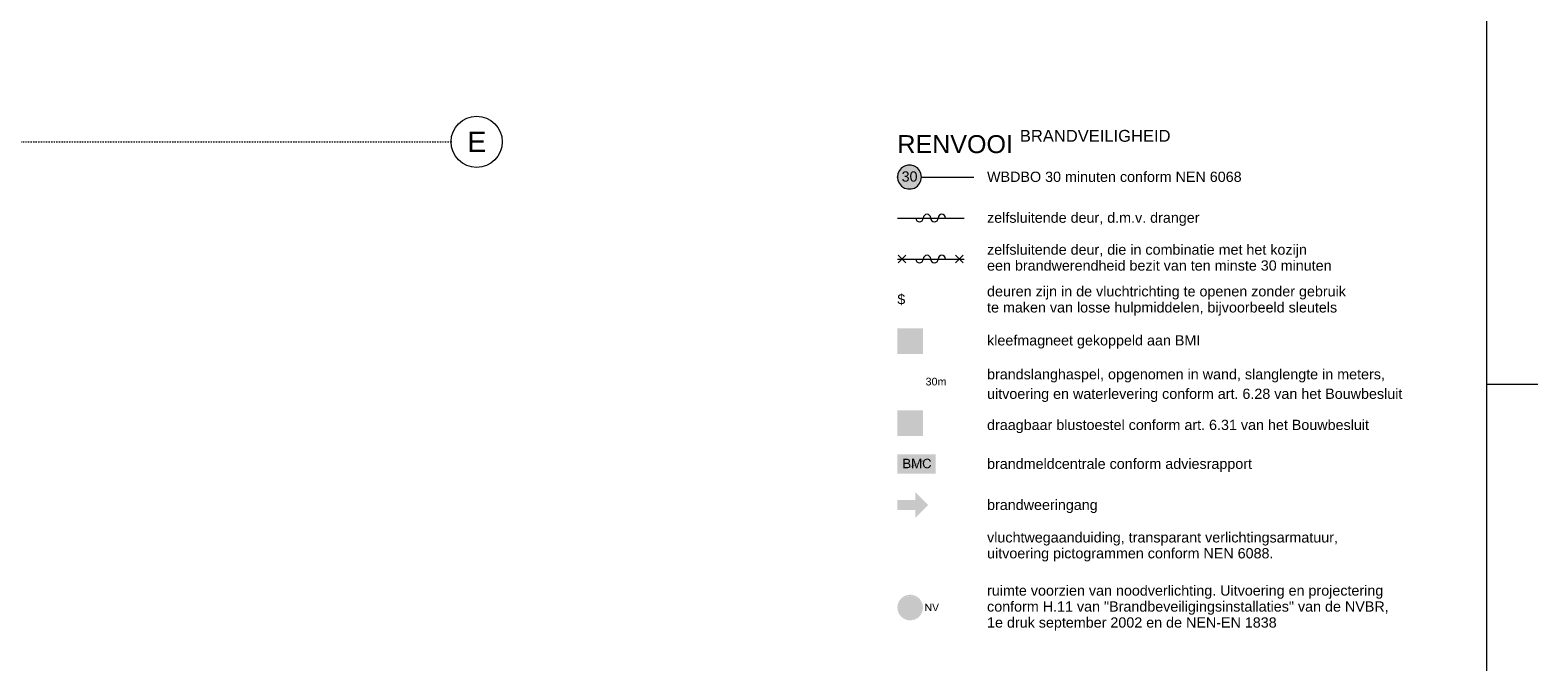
# Model space of a CAD drawing. Extents: x 0 to 46275, y 0 to 29700.
# Tile 17 of 18: x 27337 to 42050, y 12141 to 18304. Entities that reach past the tile are written whole.
import ezdxf
from ezdxf.xclip import XClip

# ---------------------------------------------------------------- set-up
doc = ezdxf.new("R2010")
doc.units = 0
doc.header["$MEASUREMENT"] = 0
doc.header["$XCLIPFRAME"] = 0
doc.linetypes.add('Streep-punt fijn', pattern=[625.500011, 313.000011, -156.25, 0, -156.25])
doc.linetypes.add('Streeplijn grof', pattern=[468.75, 312.5, -156.25])
for name, color, linetype in [('ZZ A Stramien', 7, 'Continuous'), ('ZZ B Bouwbesluitlijnen', 7, 'Continuous'), ('ZZ B Bouwbesluitlijnen 2D arcering', 7, 'Continuous'), ('ZZ Info_tekst Bouwbesluit', 7, 'Continuous'), ('ZZ Info_tekst Bouwbesluit 2D arcering', 7, 'Continuous')]:
    doc.layers.add(name, color=color, linetype=linetype)
doc.styles.add('GENERATED_STYLE_1', font='arial.ttf')

# ---------------------------------------------------------------- blocks, each defined once
blk = doc.blocks.new('Drawing_1_1', base_point=(7691, -15953))
at = {"layer": 'ZZ A Stramien', "color": 1, "linetype": 'Streep-punt fijn', "lineweight": 0, "ltscale": 0.04}
blk.add_line((3250, 17215), (31444, 17215), dxfattribs=at)
at = {"layer": 'ZZ A Stramien', "color": 1, "linetype": 'Continuous', "lineweight": 0, "ltscale": 0.04}
blk.add_circle((31694, 17215), 250, dxfattribs=at)
at = {"layer": 'ZZ A Stramien', "color": 1, "linetype": 'Streep-punt fijn', "lineweight": 0, "ltscale": 0.04}
blk.add_point((31444, 17215), dxfattribs=at)
blk.add_point((31444, 17215), dxfattribs=at)
blk.add_point((31444, 17215), dxfattribs=at)
at = {"layer": 'ZZ A Stramien', "color": 10, "linetype": 'Continuous', "lineweight": 0, "insert": (31602, 17315), "char_height": 200, "attachment_point": 1, "style": 'GENERATED_STYLE_1'}
blk.add_mtext('\\A1;{\\pql;\\pt0;\\fArial|b0|i0|c0|p0;\\W1.000000;E}', dxfattribs=at)
blk = doc.blocks.new('Drawing_4_3', base_point=(35800, 17371))
at = {"layer": 'ZZ B Bouwbesluitlijnen 2D arcering', "linetype": 'Continuous', "lineweight": 0, "true_color": 0x3f0000}
blk.add_hatch(color=18, dxfattribs=at).paths.add_polyline_path([(35800, 16871), (35802, 16851), (35807, 16831), (35816, 16813), (35828, 16796), (35842, 16781), (35859, 16770), (35877, 16761), (35897, 16756), (35918, 16754), (35938, 16756), (35958, 16761), (35976, 16770), (35993, 16781), (36008, 16796), (36019, 16813), (36028, 16831), (36033, 16851), (36035, 16871), (36033, 16892), (36028, 16912), (36019, 16930), (36008, 16947), (35993, 16962), (35976, 16973), (35958, 16982), (35938, 16987), (35918, 16989), (35897, 16987), (35877, 16982), (35859, 16973), (35842, 16962), (35828, 16947), (35816, 16930), (35807, 16912), (35802, 16892)])
at = {"layer": 'ZZ Info_tekst Bouwbesluit 2D arcering', "linetype": 'Continuous', "lineweight": 0, "true_color": 0xffffff}
for points in [[(35800, 15146), (36050, 15146), (36050, 15396), (35800, 15396)], [(35892, 14378), (35958, 14378), (35958, 14513, 0.414214), (35946, 14525), (35935, 14525), (35935, 14538), (35944, 14538), (35953, 14543), (35953, 14554), (35944, 14559), (35935, 14559), (35935, 14567), (35915, 14567), (35915, 14559), (35902, 14559), (35880, 14546, 0.267949), (35877, 14541), (35877, 14520), (35885, 14520), (35885, 14528), (35903, 14539), (35915, 14539), (35915, 14525), (35904, 14525, 0.414214), (35892, 14513)], [(36037, 12671, 1), (35813, 12671, 1)]]:
    blk.add_hatch(color=7, dxfattribs=at).paths.add_polyline_path(points)
at = {"layer": 'ZZ Info_tekst Bouwbesluit 2D arcering', "linetype": 'Continuous', "lineweight": 0}
h = blk.add_hatch(color=1, dxfattribs=at)
h.paths.add_polyline_path([(35800, 15396), (35800, 15146), (36050, 15146), (36050, 15396)])
h.paths.add_polyline_path([(35863, 15241), (35863, 15326, -0.414214), (35924, 15387), (35928, 15387, -0.414214), (35989, 15326), (35989, 15241), (35944, 15241), (35944, 15324, 0.414214), (35926, 15342, 0.414214), (35908, 15324), (35908, 15241)], flags=0)
h.paths.add_polyline_path([(35863, 15226), (35871, 15226, 0.941153), (35981, 15226), (35989, 15226, -0.948562)], flags=0)
h.paths.add_polyline_path([(35881, 15226), (35889, 15226, 0.912914), (35962, 15226), (35970, 15226, -0.928227)], flags=0)
h.paths.add_polyline_path([(35952, 15226, -0.881192), (35900, 15226), (35908, 15226, 0.83213), (35944, 15226)], flags=0)
for color, points in [(1, [(35800, 14346), (36050, 14346), (36050, 14596), (35800, 14596)]), (1, [(35800, 13624), (35975, 13624), (35975, 13546), (36100, 13671), (35975, 13796), (35975, 13719), (35800, 13719)]), (94, [(36072, 12636), (36081, 12636), (36081, 12694), (36120, 12636), (36130, 12636), (36130, 12710), (36121, 12710), (36121, 12652), (36082, 12710), (36072, 12710)]), (94, [(36167, 12636), (36177, 12636), (36206, 12710), (36196, 12710), (36176, 12656), (36175, 12652), (36174, 12648), (36172, 12644), (36171, 12648), (36170, 12652), (36168, 12656), (36149, 12710), (36139, 12710)])]:
    blk.add_hatch(color=color, dxfattribs=at).paths.add_polyline_path(points)
at = {"layer": 'ZZ Info_tekst Bouwbesluit 2D arcering', "linetype": 'Continuous', "lineweight": 0, "true_color": 0xfe7f7f}
blk.add_hatch(color=11, dxfattribs=at).paths.add_polyline_path([(35800, 14165), (35800, 13978), (36175, 13978), (36175, 14165)])
at = {"layer": 'ZZ Info_tekst Bouwbesluit 2D arcering', "linetype": 'Continuous', "lineweight": 0, "true_color": 0x000000}
h = blk.add_hatch(color=18, dxfattribs=at)
h.paths.add_polyline_path([(35800, 14165), (35800, 13978), (36175, 13978), (36175, 14165)])
h.paths.add_polyline_path([(35807, 13985), (35807, 14159), (36155, 14159), (36094, 14128), (35888, 14025)], flags=0)
h.paths.add_polyline_path([(36168, 13984), (35820, 13984), (35891, 14020), (35904, 14026), (36105, 14127), (36157, 14153), (36168, 14158)], flags=0)
at = {"layer": 'ZZ Info_tekst Bouwbesluit 2D arcering', "linetype": 'Continuous', "lineweight": 0, "true_color": 0xfefefe}
blk.add_hatch(color=7, dxfattribs=at).paths.add_polyline_path([(35820, 13984), (36168, 13984), (36168, 14158)])
at = {"layer": 'ZZ Info_tekst Bouwbesluit 2D arcering', "linetype": 'Continuous', "lineweight": 0, "true_color": 0x000000}
h = blk.add_hatch(color=18, dxfattribs=at)
h.paths.add_polyline_path([(35893, 14030), (35899, 14030), (35904, 14031), (35908, 14032), (35914, 14034), (35918, 14036), (35922, 14040), (35925, 14045), (35926, 14049), (35927, 14053), (35928, 14057), (35927, 14062), (35926, 14067), (35923, 14071), (35920, 14074), (35916, 14077), (35910, 14079), (35914, 14082), (35918, 14084), (35920, 14088), (35922, 14093), (35923, 14099), (35923, 14103), (35922, 14107), (35920, 14111), (35917, 14114), (35914, 14117), (35910, 14119), (35905, 14121), (35899, 14122), (35893, 14122), (35858, 14122), (35858, 14030)])
h.paths.add_polyline_path([(35898, 14041), (35893, 14041), (35870, 14041), (35870, 14073), (35892, 14073), (35897, 14073), (35902, 14072), (35905, 14071), (35909, 14069), (35912, 14066), (35914, 14062), (35915, 14057), (35915, 14053), (35913, 14049), (35911, 14046), (35909, 14044), (35905, 14042), (35902, 14041)], flags=0)
h.paths.add_polyline_path([(35870, 14084), (35870, 14111), (35889, 14111), (35895, 14111), (35899, 14111), (35903, 14110), (35906, 14108), (35909, 14105), (35911, 14102), (35911, 14097), (35911, 14093), (35909, 14089), (35906, 14086), (35902, 14085), (35897, 14084), (35890, 14084)], flags=0)
at = {"layer": 'ZZ Info_tekst Bouwbesluit 2D arcering', "linetype": 'Continuous', "lineweight": 0, "true_color": 0x7f0000}
for points in [[(35939, 14051), (35931, 14047), (35929, 14043), (35926, 14037), (35939, 14044)], [(35960, 14062), (35960, 14054), (35968, 14058), (35966, 14064)], [(35996, 14079), (35984, 14073), (35986, 14067), (35993, 14070)], [(36051, 14107), (36037, 14100), (36037, 14092), (36046, 14097), (36047, 14098), (36049, 14104)]]:
    blk.add_hatch(color=16, dxfattribs=at).paths.add_polyline_path(points)
at = {"layer": 'ZZ Info_tekst Bouwbesluit 2D arcering', "linetype": 'Continuous', "lineweight": 0, "true_color": 0x000000}
for points in [[(35944, 14030), (35956, 14030), (35956, 14109), (35982, 14030), (35993, 14030), (36020, 14107), (36020, 14030), (36032, 14030), (36032, 14122), (36016, 14122), (35993, 14058), (35991, 14052), (35990, 14047), (35989, 14043), (35987, 14047), (35986, 14052), (35984, 14057), (35962, 14122), (35944, 14122)], [(36117, 14062), (36115, 14055), (36112, 14050), (36108, 14045), (36103, 14042), (36097, 14040), (36090, 14039), (36085, 14040), (36080, 14041), (36075, 14043), (36070, 14047), (36067, 14051), (36064, 14056), (36062, 14063), (36061, 14069), (36061, 14077), (36061, 14083), (36062, 14089), (36063, 14095), (36066, 14100), (36069, 14105), (36073, 14108), (36079, 14111), (36085, 14113), (36091, 14113), (36097, 14113), (36102, 14111), (36107, 14109), (36110, 14105), (36113, 14100), (36116, 14094), (36128, 14097), (36126, 14103), (36123, 14108), (36119, 14113), (36115, 14117), (36110, 14120), (36104, 14122), (36098, 14123), (36091, 14124), (36084, 14123), (36076, 14121), (36069, 14118), (36063, 14114), (36058, 14109), (36054, 14102), (36051, 14096), (36049, 14090), (36048, 14084), (36048, 14077), (36048, 14070), (36049, 14064), (36051, 14058), (36053, 14052), (36057, 14045), (36061, 14039), (36067, 14035), (36072, 14032), (36078, 14030), (36084, 14029), (36091, 14029), (36098, 14029), (36105, 14031), (36110, 14033), (36116, 14037), (36120, 14041), (36124, 14046), (36127, 14052), (36129, 14059)]]:
    blk.add_hatch(color=18, dxfattribs=at).paths.add_polyline_path(points)
at = {"layer": 'ZZ Info_tekst Bouwbesluit 2D arcering', "linetype": 'Continuous', "lineweight": 0}
h = blk.add_hatch(color=94, dxfattribs=at)
h.paths.add_polyline_path([(36050, 12671, 1), (35800, 12671, 1)])
h.paths.add_polyline_path([(35813, 12671, -0.178754), (35840, 12745), (35913, 12671), (35840, 12598, -0.178754)], flags=0)
h.paths.add_polyline_path([(35925, 12684), (35852, 12757, -0.369308), (35998, 12757)], flags=0)
h.paths.add_polyline_path([(35998, 12586, -0.369308), (35852, 12586), (35925, 12659)], flags=0)
h.paths.add_polyline_path([(35937, 12671), (36010, 12745, -0.178754), (36037, 12671, -0.178754), (36010, 12598)], flags=0)
at = {"layer": 'ZZ B Bouwbesluitlijnen', "color": 1, "linetype": 'Continuous', "lineweight": 0, "ltscale": 0.02}
for p, q in [((35819, 16935), (35805, 16905)), ((35841, 16960), (35819, 16935)), ((35869, 16978), (35841, 16960)), ((35901, 16988), (35869, 16978)), ((35934, 16988), (35901, 16988)), ((35966, 16978), (35934, 16988)), ((35995, 16960), (35966, 16978)), ((36017, 16935), (35995, 16960)), ((36030, 16905), (36017, 16935)), ((35805, 16905), (35800, 16871)), ((35800, 16871), (35805, 16838)), ((35805, 16838), (35819, 16808)), ((35819, 16808), (35841, 16783)), ((35841, 16783), (35869, 16764)), ((35966, 16764), (35995, 16783)), ((35995, 16783), (36017, 16808)), ((36017, 16808), (36030, 16838)), ((36035, 16871), (36030, 16905)), ((36030, 16838), (36035, 16871)), ((35869, 16764), (35901, 16755)), ((35901, 16755), (35934, 16755)), ((35934, 16755), (35966, 16764))]:
    blk.add_line(p, q, dxfattribs=at)
at = {"layer": 'ZZ B Bouwbesluitlijnen', "color": 1, "linetype": 'Streeplijn grof', "lineweight": 0, "ltscale": 0.02}
blk.add_line((36035, 16871), (36550, 16871), dxfattribs=at)
at = {"layer": 'ZZ B Bouwbesluitlijnen', "color": 1, "linetype": 'Continuous', "lineweight": 0, "ltscale": 0.02}
for p in [(35800, 16871), (36035, 16871)]:
    blk.add_point(p, dxfattribs=at)
at = {"layer": 'ZZ Info_tekst Bouwbesluit', "color": 9, "linetype": 'Continuous', "lineweight": 0, "ltscale": 0.02}
for p, q in [((35800, 16471), (36450, 16471)), ((35800, 16071), (36450, 16071)), ((35807, 16108), (35881, 16034)), ((35807, 16034), (35881, 16108)), ((36441, 16108), (36367, 16034)), ((36441, 16034), (36367, 16108))]:
    blk.add_line(p, q, dxfattribs=at)
for centre, start, end in [((36089, 16471), 0, 180), ((36234, 16471), 0, 180), ((36016, 16471), 180, 0), ((36161, 16471), 180, 0), ((36016, 16071), 180, 0), ((36089, 16071), 0, 180), ((36161, 16071), 180, 0), ((36234, 16071), 0, 180)]:
    blk.add_arc(centre, 36.5, start, end, dxfattribs=at)
at = {"color": 10, "linetype": 'Continuous', "lineweight": 0, "style": 'GENERATED_STYLE_1'}
for s, insert, char_height, attachment_point in [('\\A1;{\\pql;\\fArial|b0|i0|c0|p0;\\W1.000000;RENVOOI\\fArial|b0|i0|c0|p0;\\C9;\\H0.999978x;\\W1.000000; \\fArial|b0|i0|c0|p0;\\W1.000000;\\A1{\\H.66x;\\SBRANDVEILIGHEID^  ;}}', (35800, 17331), 175, 1), ('\\A1;{\\pql;\\fArial|b0|i0|c0|p0;\\W1.000000;WBDBO 30 minuten conform NEN 6068}', (36675, 16873), 100, 4), ('\\A1;{\\pql;\\pt493.889,987.778,1481.67,1975.56,2469.44,2963.33,3457.22,3951.11,4445,4938.89;\\fArial|b0|i0|c0|p0;\\W1.000000;zelfsluitende deur, d.m.v. dranger}', (36675, 16460), 100, 4), ('\\A1;{\\pql;\\pt493.889,987.778,1481.67,1975.56,2469.44,2963.33,3457.22,3951.11,4445,4938.89;\\fArial|b0|i0|c0|p0;\\W1.000000;kleefmagneet gekoppeld aan BMI}', (36675, 15263), 100, 4), ('\\A1;{\\pql;\\fArial|b0|i0|c0|p0;\\W1.000000;draagbaar blustoestel conform \\fHelvetica|b0|i0|c0|p0;\\C9;\\W1.000000;art. 6.31 van het Bouwbesluit}', (36675, 14438), 100, 4), ('\\A1;{\\pql;\\fArial|b0|i0|c0|p0;\\W1.000000;brandmeldcentrale conform adviesrapport}', (36675, 14059), 100, 4), ('\\A1;{\\pql;\\fArial|b0|i0|c0|p0;\\W1.000000;brandweeringang}', (36675, 13658), 100, 4)]:
    blk.add_mtext(s, dxfattribs=dict(at, insert=insert, char_height=char_height, attachment_point=attachment_point))
at = {"color": 10, "linetype": 'Continuous', "lineweight": 0, "char_height": 100, "attachment_point": 4, "style": 'GENERATED_STYLE_1'}
for s, insert, line_spacing_factor in [('\\A1;{\\pql;\\pt493.889,987.778,1481.67,1975.56,2469.44,2963.33,3457.22,3951.11,4445,4938.89;\\fArial|b0|i0|c0|p0;\\W1.000000;zelfsluitende deur, die in combinatie met het kozijn \\P\\pql;\\pt493.889,987.778,1481.67,1975.56,2469.44,2963.33,3457.22,3951.11,4445,4938.89;\\fArial|b0|i0|c0|p0;\\W1.000000;een brandwerendheid bezit van ten minste 30 minuten}', (36675, 16085), 0.931352), ('\\A1;{\\pql;\\pt493.889,987.778,1481.67,1975.56,2469.44,2963.33,3457.22,3951.11,4445,4938.89;\\fArial|b0|i0|c0|p0;\\W1.000000;deuren zijn in de vluchtrichting te openen zonder gebruik \\P\\pql;\\pt493.889,987.778,1481.67,1975.56,2469.44,2963.33,3457.22,3951.11,4445,4938.89;\\fArial|b0|i0|c0|p0;\\W1.000000;te maken van losse hulpmiddelen, bijvoorbeeld sleutels}', (36675, 15663), 0.940384), ('\\A1;{\\pql;\\fArial|b0|i0|c0|p0;\\W1.000000;brandslanghaspel, opgenomen in wand, slanglengte in meters,\\P\\pql;\\pt635,1270,1905,2540,3175,3810,4445,5080,5715,6350,6985;\\fHelvetica|b0|i0|c0|p0;\\C9;\\W1.000000;uitvoering en waterlevering conform art. 6.28 van het Bouwbesluit}', (36675, 14837), 1.144325), ('\\A1;{\\pql;\\fArial|b0|i0|c0|p0;\\W1.000000;vluchtwegaanduiding, transparant verlichtingsarmatuur,\\P\\pql;\\fArial|b0|i0|c0|p0;\\W1.000000;uitvoering pictogrammen conform NEN 6088.}', (36675, 13263), 0.930913), ('\\A1;{\\pql;\\pt493.889,987.778,1481.67,1975.56,2469.44,2963.33,3457.22,3951.11,4445,4938.89;\\fArial|b0|i0|c0|p0;\\W1.000000;ruimte voorzien van noodverlichting. Uitvoering en projectering \\P\\pql;\\pt493.889,987.778,1481.67,1975.56,2469.44,2963.33,3457.22,3951.11,4445,4938.89;\\fArial|b0|i0|c0|p0;\\W1.000000;conform H.11 van "Brandbeveiligingsinstallaties" van de NVBR, \\P\\pql;\\pt493.889,987.778,1481.67,1975.56,2469.44,2963.33,3457.22,3951.11,4445,4938.89;\\fArial|b0|i0|c0|p0;\\W1.000000;1e druk september 2002 en de NEN-EN 1838}', (36675, 12666), 0.935711)]:
    blk.add_mtext(s, dxfattribs=dict(at, insert=insert, line_spacing_factor=line_spacing_factor))
at = {"layer": 'ZZ B Bouwbesluitlijnen', "color": 1, "linetype": 'Continuous', "lineweight": 0, "insert": (35841, 16876), "char_height": 100, "attachment_point": 4, "style": 'GENERATED_STYLE_1'}
blk.add_mtext('\\A1;{\\pql;\\fArial|b0|i0|c0|p0;\\W1.000000;30}', dxfattribs=at)
at = {"layer": 'ZZ Info_tekst Bouwbesluit', "color": 10, "linetype": 'Continuous', "lineweight": 0, "insert": (35838, 15674), "char_height": 100, "attachment_point": 5, "style": 'GENERATED_STYLE_1'}
blk.add_mtext('\\A1;{\\pqc;\\fArial|b0|i0|c0|p0;\\W1.000000;$}', dxfattribs=at)
at = {"layer": 'ZZ Info_tekst Bouwbesluit', "color": 2, "linetype": 'Continuous', "lineweight": 0, "insert": (36075, 14875), "char_height": 75, "attachment_point": 4, "style": 'GENERATED_STYLE_1'}
blk.add_mtext('\\A1;{\\pql;\\fArial|b0|i0|c0|p0;\\W1.000000;30m}', dxfattribs=at)

msp = doc.modelspace()

# ---------------------------------------------------------------- linework, layer by layer
at = {"color": 9, "linetype": 'Continuous', "lineweight": 0, "ltscale": 0.02}
msp.add_line((41550, 14850), (42050, 14850), dxfattribs=at)
at = {"color": 3, "linetype": 'Continuous', "lineweight": 0, "ltscale": 0.02, "flags": 128}
msp.add_lwpolyline([(500, 29200), (41550, 29200), (41550, 500), (500, 500)], close=True, dxfattribs=at)

# ---------------------------------------------------------------- block references
at = {"color": 4, "linetype": 'Continuous', "lineweight": 0, "ltscale": 0.02}
ref = msp.add_blockref('Drawing_1_1', (7691, -15953), dxfattribs=at)
XClip(ref).set_block_clipping_path([(2500, 16714.6895347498), (32193.9037158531, 28450)])
ref = msp.add_blockref('Drawing_4_3', (35800, 17371), dxfattribs=at)
XClip(ref).set_block_clipping_path([(35800, 12438.124839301), (40771.3927238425, 17371.428417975)])

doc.saveas('drawing.dxf')
